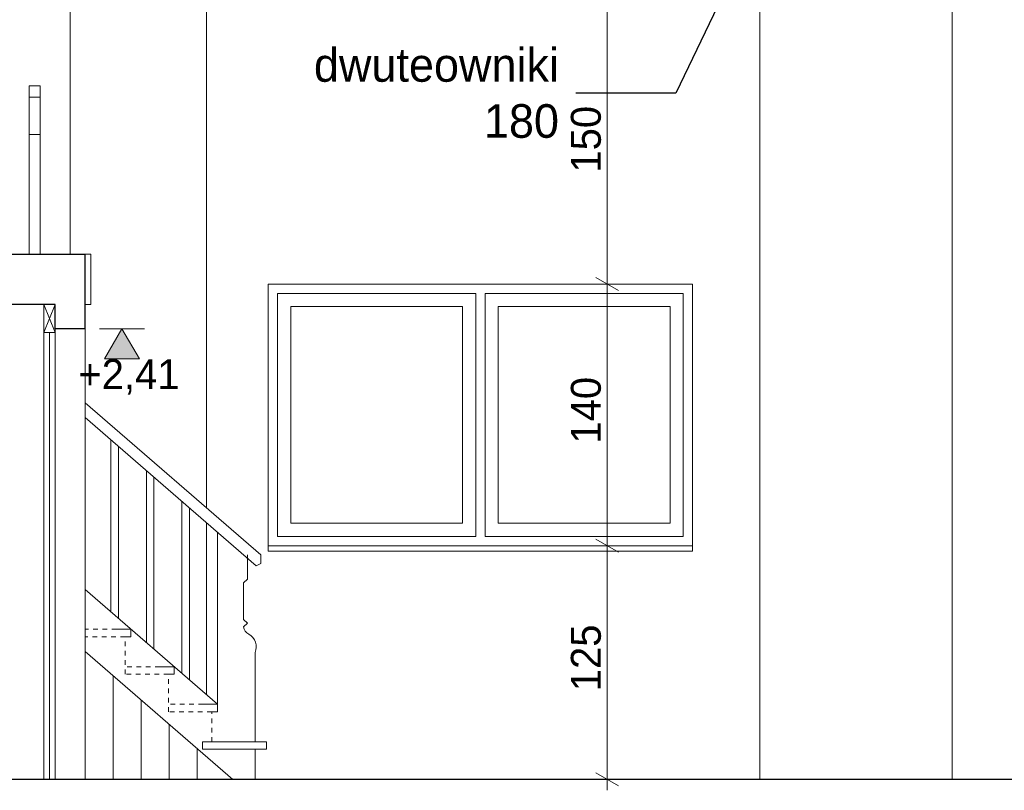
# Model space of a CAD drawing. Extents: x -623047 to -259286, y -27077 to 153279.
# Tile 110 of 190: x -488600 to -483332, y -12388 to -8265. Entities that reach past the tile are written whole.
import ezdxf

# ---------------------------------------------------------------- set-up
doc = ezdxf.new("R2010")
doc.units = 0
doc.header["$MEASUREMENT"] = 0
doc.linetypes.add('Hidden Line', pattern=[50, 25, -25])
for name, color, linetype, lineweight in [('INWENT KONST. DREWNIANA_Nr_Pióra__1', 7, 'Continuous', 25), ('INWENT OPISY_Nr_Pióra__21', 7, 'Continuous', 9), ('INWENT WYMIARY_Nr_Pióra__21', 7, 'Continuous', 9), ('INWENT. DRZWI_Nr_Pióra__5', 7, 'Continuous', 13), ('INWENT. OKNA_Nr_Pióra__5', 7, 'Continuous', 13), ('INWENT.ŚCIANY_Nr_Pióra__21', 7, 'Continuous', 9), ('INWENT.ŚCIANY_Nr_Pióra__5', 7, 'Continuous', 13), ('Istniejące schody_Nr_Pióra__21', 7, 'Continuous', 9), ('Istniejące stropy_Nr_Pióra__1', 7, 'Continuous', 25)]:
    doc.layers.add(name, color=color, linetype=linetype, lineweight=lineweight)
doc.layers.add('INWENT WYMIARY', color=7, linetype='Continuous')
doc.styles.add('GENERATED_STYLE_2', font='txt')
doc.styles.add('GENERATED_STYLE_4', font='txt')
doc.dimstyles.new('GENERATED_STYLE__2', dxfattribs={"dimtxt": 160.000002, "dimasz": 91.2, "dimexe": 0.18, "dimexo": 0, "dimgap": 0.09, "dimtad": 1, "dimdec": 0, "dimlfac": 0.1, "dimzin": 0, "dimdsep": 46, "dimtxsty": 'GENERATED_STYLE_2', "dimblk": 'ARROWHEAD_2', "dimblk1": 'ARROWHEAD_2', "dimblk2": 'ARROWHEAD_2', "dimcen": 0.09, "dimclrd": 7, "dimclre": 7, "dimclrt": 7, "dimazin": 0, "dimtfac": 1, "dimtdec": 4, "dimtmove": 0, "dimatfit": 3, "dimfxl": 0, "dimtolj": 1, "dimtzin": 0, "dimarcsym": 0})
doc.dimstyles.new('GENERATED_STYLE__7', dxfattribs={"dimtxt": 0.18, "dimasz": 182.4, "dimexe": 0.18, "dimexo": 0.0625, "dimgap": 0.09, "dimtad": 0, "dimtih": 1, "dimtoh": 1, "dimdec": 4, "dimzin": 0, "dimdsep": 46, "dimcen": 0.09, "dimadec": 0, "dimazin": 0, "dimtfac": 1, "dimtdec": 4, "dimtmove": 0, "dimatfit": 3, "dimldrblk": 'ARROWHEAD_5', "dimfxl": 0, "dimtolj": 1, "dimtzin": 0, "dimarcsym": 0})

# ---------------------------------------------------------------- blocks, each defined once
blk = doc.blocks.new('Wymiary_76', base_point=(-488052.8, -9919.6))
at = {"layer": 'INWENT WYMIARY_Nr_Pióra__21', "linetype": 'Continuous'}
blk.add_hatch(color=256, dxfattribs=at).paths.add_polyline_path([(-488052.8, -9919.6), (-488145.6, -10079.6), (-487960, -10079.6)], flags=0)
for p, q in [((-488052.8, -9919.6), (-488172.8, -9919.6)), ((-488052.8, -9919.6), (-488145.6, -10079.6)), ((-488052.8, -9919.6), (-487932.8, -9919.6)), ((-487960, -10079.6), (-488052.8, -9919.6)), ((-488145.6, -10079.6), (-487960, -10079.6))]:
    blk.add_line(p, q, dxfattribs=at)
at = {"layer": 'INWENT WYMIARY_Nr_Pióra__21', "insert": (-488286.2, -10271.6), "char_height": 160, "attachment_point": 7, "style": 'GENERATED_STYLE_2'}
blk.add_mtext('{+2,41}', dxfattribs=at)
blk = doc.blocks.new('*D1095')
at = {"layer": 'INWENT WYMIARY_Nr_Pióra__21', "linetype": 'Continuous'}
for p, q in [((-485516.6, -11045), (-485396.6, -11114.3)), ((-485366.6, -11079.6), (-485546.6, -11079.6)), ((-485456.6, -12329.6), (-485456.6, -11079.6)), ((-485516.6, -12295), (-485396.6, -12364.3)), ((-485366.6, -12329.6), (-485546.6, -12329.6)), ((-485456.6, -12388.3), (-485456.6, -12329.6))]:
    blk.add_line(p, q, dxfattribs=at)
at = {"layer": 'INWENT WYMIARY_Nr_Pióra__21', "char_height": 160, "attachment_point": 7, "rotation": 90, "style": 'GENERATED_STYLE_2'}
for s, insert in [('{24}', (-485488.6, -6539.9)), ('{48}', (-485488.6, -7162)), ('{88}', (-485488.6, -7842)), ('{150}', (-485488.6, -9083.2)), ('{140}', (-485488.6, -10533.2)), ('{125}', (-485488.6, -11858.2))]:
    blk.add_mtext(s, dxfattribs=dict(at, insert=insert))
blk = doc.blocks.new('ARROWHEAD_2')
at = {"color": 0, "linetype": 'Continuous', "lineweight": 0}
for p, q in [((-0.378, -0.655), (0.378, 0.655)), ((0, 0), (-1, 0))]:
    blk.add_line(p, q, dxfattribs=at)
blk = doc.blocks.new('*D1096')
at = {"layer": 'INWENT WYMIARY_Nr_Pióra__21', "linetype": 'Continuous'}
for p, q in [((-485366.6, -9679.6), (-485546.6, -9679.6)), ((-485516.6, -9645), (-485396.6, -9714.3)), ((-485456.6, -11079.6), (-485456.6, -9679.6)), ((-485516.6, -11045), (-485396.6, -11114.3)), ((-485366.6, -11079.6), (-485546.6, -11079.6))]:
    blk.add_line(p, q, dxfattribs=at)
at = {"layer": 'INWENT WYMIARY_Nr_Pióra__21', "char_height": 160, "attachment_point": 7, "rotation": 90, "style": 'GENERATED_STYLE_2'}
for s, insert in [('{24}', (-485488.6, -6539.9)), ('{48}', (-485488.6, -7162)), ('{88}', (-485488.6, -7842)), ('{150}', (-485488.6, -9083.2)), ('{140}', (-485488.6, -10533.2)), ('{125}', (-485488.6, -11858.2))]:
    blk.add_mtext(s, dxfattribs=dict(at, insert=insert))
blk = doc.blocks.new('*D1097')
at = {"layer": 'INWENT WYMIARY_Nr_Pióra__21', "linetype": 'Continuous'}
for p, q in [((-485516.6, -8145), (-485396.6, -8214.3)), ((-485366.6, -8179.6), (-485546.6, -8179.6)), ((-485456.6, -9679.6), (-485456.6, -8179.6)), ((-485366.6, -9679.6), (-485546.6, -9679.6)), ((-485516.6, -9645), (-485396.6, -9714.3))]:
    blk.add_line(p, q, dxfattribs=at)
at = {"layer": 'INWENT WYMIARY_Nr_Pióra__21', "char_height": 160, "attachment_point": 7, "rotation": 90, "style": 'GENERATED_STYLE_2'}
for s, insert in [('{24}', (-485488.6, -6539.9)), ('{48}', (-485488.6, -7162)), ('{88}', (-485488.6, -7842)), ('{150}', (-485488.6, -9083.2)), ('{140}', (-485488.6, -10533.2)), ('{125}', (-485488.6, -11858.2))]:
    blk.add_mtext(s, dxfattribs=dict(at, insert=insert))
blk = doc.blocks.new('*D1098')
at = {"layer": 'INWENT WYMIARY_Nr_Pióra__21', "linetype": 'Continuous'}
for p, q in [((-485516.6, -7265), (-485396.6, -7334.3)), ((-485366.6, -7299.6), (-485546.6, -7299.6)), ((-485456.6, -8179.6), (-485456.6, -7299.6)), ((-485516.6, -8145), (-485396.6, -8214.3)), ((-485366.6, -8179.6), (-485546.6, -8179.6))]:
    blk.add_line(p, q, dxfattribs=at)
at = {"layer": 'INWENT WYMIARY_Nr_Pióra__21', "char_height": 160, "attachment_point": 7, "rotation": 90, "style": 'GENERATED_STYLE_2'}
for s, insert in [('{24}', (-485488.6, -6539.9)), ('{48}', (-485488.6, -7162)), ('{88}', (-485488.6, -7842)), ('{150}', (-485488.6, -9083.2)), ('{140}', (-485488.6, -10533.2)), ('{125}', (-485488.6, -11858.2))]:
    blk.add_mtext(s, dxfattribs=dict(at, insert=insert))
blk = doc.blocks.new('*D1099')
at = {"layer": 'INWENT WYMIARY_Nr_Pióra__21', "linetype": 'Continuous'}
for p, q in [((-485516.6, -6785), (-485396.6, -6854.3)), ((-485366.6, -6819.6), (-485546.6, -6819.6)), ((-485456.6, -7299.6), (-485456.6, -6819.6)), ((-485516.6, -7265), (-485396.6, -7334.3)), ((-485366.6, -7299.6), (-485546.6, -7299.6))]:
    blk.add_line(p, q, dxfattribs=at)
at = {"layer": 'INWENT WYMIARY_Nr_Pióra__21', "char_height": 160, "attachment_point": 7, "rotation": 90, "style": 'GENERATED_STYLE_2'}
for s, insert in [('{24}', (-485488.6, -6539.9)), ('{48}', (-485488.6, -7162)), ('{88}', (-485488.6, -7842)), ('{150}', (-485488.6, -9083.2)), ('{140}', (-485488.6, -10533.2)), ('{125}', (-485488.6, -11858.2))]:
    blk.add_mtext(s, dxfattribs=dict(at, insert=insert))
blk = doc.blocks.new('*D1100')
at = {"layer": 'INWENT WYMIARY_Nr_Pióra__21', "linetype": 'Continuous'}
for p, q in [((-485456.6, -6574.6), (-485456.6, -6515.9)), ((-485366.6, -6574.6), (-485546.6, -6574.6)), ((-485396.6, -6609.3), (-485516.6, -6540)), ((-485456.6, -6819.6), (-485456.6, -6574.6)), ((-485516.6, -6785), (-485396.6, -6854.3)), ((-485366.6, -6819.6), (-485546.6, -6819.6))]:
    blk.add_line(p, q, dxfattribs=at)
at = {"layer": 'INWENT WYMIARY_Nr_Pióra__21', "char_height": 160, "attachment_point": 7, "rotation": 90, "style": 'GENERATED_STYLE_2'}
for s, insert in [('{24}', (-485488.6, -6539.9)), ('{48}', (-485488.6, -7162)), ('{88}', (-485488.6, -7842)), ('{150}', (-485488.6, -9083.2)), ('{140}', (-485488.6, -10533.2)), ('{125}', (-485488.6, -11858.2))]:
    blk.add_mtext(s, dxfattribs=dict(at, insert=insert))
blk = doc.blocks.new('ARROWHEAD_5')
at = {"color": 0, "linetype": 'Continuous', "lineweight": 0}
blk.add_line((0, 0), (-1, 0), dxfattribs=at)
blk.add_solid([(-1, 0.2679), (0, 0), (-1, -0.2679), (-1, 0.2679)], dxfattribs=at)

msp = doc.modelspace()

# ---------------------------------------------------------------- linework, layer by layer
at = {"layer": 'INWENT KONST. DREWNIANA_Nr_Pióra__1', "linetype": 'Continuous'}
for p, q in [((-488250.2, -9919.6), (-488250.2, -9519.6)), ((-488410.2, -9789.6), (-490470.2, -9789.6)), ((-488410.2, -9919.6), (-488410.2, -9789.6)), ((-488250.2, -9919.6), (-488410.2, -9919.6)), ((-476330.2, -12329.6), (-490960.2, -12329.6))]:
    msp.add_line(p, q, dxfattribs=at)
at = {"layer": 'INWENT. DRZWI_Nr_Pióra__5', "linetype": 'Continuous'}
for p, q in [((-488470.2, -12329.6), (-488470.2, -9789.6)), ((-488410.2, -9939.6), (-488470.2, -9789.6)), ((-488470.2, -9939.6), (-488410.2, -9789.6)), ((-488410.2, -12329.6), (-488410.2, -9789.6)), ((-488410.2, -9939.6), (-488470.2, -9939.6)), ((-488440.2, -9939.6), (-488440.2, -12329.6))]:
    msp.add_line(p, q, dxfattribs=at)
at = {"layer": 'INWENT. OKNA_Nr_Pióra__5', "linetype": 'Continuous'}
for p, q in [((-487220.2, -11029.6), (-487220.2, -9729.6)), ((-487220.2, -9729.6), (-486160.2, -9729.6)), ((-486160.2, -9729.6), (-486160.2, -11029.6)), ((-486110.2, -9729.6), (-486110.2, -11029.6)), ((-486110.2, -9729.6), (-485050.2, -9729.6)), ((-485050.2, -9729.6), (-485050.2, -11029.6)), ((-487150.2, -9799.6), (-486230.2, -9799.6)), ((-487150.2, -10959.6), (-487150.2, -9799.6)), ((-486230.2, -9799.6), (-486230.2, -10959.6)), ((-486040.2, -9799.6), (-486040.2, -10959.6)), ((-486040.2, -9799.6), (-485120.2, -9799.6)), ((-485120.2, -9799.6), (-485120.2, -10959.6)), ((-486230.2, -10959.6), (-487150.2, -10959.6)), ((-485120.2, -10959.6), (-486040.2, -10959.6)), ((-486160.2, -11029.6), (-487220.2, -11029.6)), ((-485050.2, -11029.6), (-486110.2, -11029.6))]:
    msp.add_line(p, q, dxfattribs=at)
at = {"layer": 'INWENT.ŚCIANY_Nr_Pióra__21', "linetype": 'Continuous'}
for p, q in [((-488250.2, -9519.6), (-488220.2, -9519.6)), ((-488220.2, -9519.6), (-488220.2, -9789.6)), ((-487270.2, -9679.6), (-485000.2, -9679.6)), ((-487270.2, -11109.6), (-487270.2, -9679.6)), ((-485000.2, -9679.6), (-485000.2, -11109.6)), ((-488470.2, -12329.6), (-488470.2, -9789.6)), ((-488220.2, -9789.6), (-488250.2, -9789.6)), ((-488250.2, -12329.6), (-488250.2, -9919.6)), ((-485000.2, -11079.6), (-487270.2, -11079.6)), ((-485000.2, -11109.6), (-487270.2, -11109.6))]:
    msp.add_line(p, q, dxfattribs=at)
at = {"layer": 'INWENT.ŚCIANY_Nr_Pióra__5', "linetype": 'Continuous'}
for p, q in [((-487600.2, -10877.6), (-487600.2, -6819.6)), ((-484640.2, -12329.6), (-484640.2, -6819.6)), ((-483610.2, -12329.6), (-483610.2, -6819.6)), ((-488330.2, -9519.6), (-488330.2, -6979.6)), ((-487600.2, -11877.6), (-487600.2, -10957))]:
    msp.add_line(p, q, dxfattribs=at)
at = {"layer": 'Istniejące schody_Nr_Pióra__21', "linetype": 'Continuous'}
for p, q in [((-488550.2, -8679.6), (-488550.2, -8619.6)), ((-488550.2, -8619.6), (-488490.2, -8619.6)), ((-488490.2, -8619.6), (-488490.2, -8679.6)), ((-488490.2, -8679.6), (-488550.2, -8679.6)), ((-488550.2, -8679.6), (-488550.2, -9519.6)), ((-488490.2, -9519.6), (-488490.2, -8679.6)), ((-488550.2, -8879.6), (-488490.2, -8879.6)), ((-487310.2, -11128.9), (-488250.2, -10314.5)), ((-487335, -11186.8), (-488250.2, -10393.9)), ((-488111.9, -10513.7), (-488111.9, -11434.3)), ((-488071.9, -10548.4), (-488071.9, -11469)), ((-487921.9, -10678.3), (-487921.9, -11599)), ((-487881.9, -10713), (-487881.9, -11633.6)), ((-487731.9, -10843), (-487731.9, -11763.6)), ((-487691.9, -10877.6), (-487691.9, -11798.2)), ((-487541.9, -11007.6), (-487541.9, -11928.2)), ((-487381.8, -11128.9), (-487381.8, -11258.2)), ((-487310.2, -11128.9), (-487310.2, -11175.4)), ((-487310.2, -11175.4), (-487335, -11186.8)), ((-487381.8, -11258.2), (-487401.8, -11278.2)), ((-487541.9, -11928.2), (-488250.2, -11314.5)), ((-487401.8, -11278.2), (-487401.8, -11473.5)), ((-487381.8, -11493.5), (-487401.8, -11473.5)), ((-488005.2, -11526.8), (-488081.4, -11526.8)), ((-488005.2, -11566.8), (-488005.2, -11526.8)), ((-487381.8, -11493.5), (-487401.8, -11513.5)), ((-488005.2, -11566.8), (-488035.2, -11566.8)), ((-487460.1, -12329.6), (-488250.2, -11645.1)), ((-487340.2, -12128.9), (-487340.2, -11651.4)), ((-487773.5, -11727.5), (-487849.7, -11727.5)), ((-487773.5, -11767.5), (-487773.5, -11727.5)), ((-488100.2, -11775.1), (-488100.2, -12329.6)), ((-487773.5, -11767.5), (-487803.5, -11767.5)), ((-487950.2, -11905), (-487950.2, -12329.6)), ((-487541.9, -11928.2), (-487618, -11928.2)), ((-487541.9, -11968.2), (-487541.9, -11928.2)), ((-487541.9, -11968.2), (-487571.9, -11968.2)), ((-487800.2, -12035), (-487800.2, -12329.6)), ((-487650.2, -12164.9), (-487650.2, -12329.6)), ((-487621.9, -12168.9), (-487621.9, -12128.9)), ((-487386.4, -12128.9), (-487621.9, -12128.9)), ((-487340.2, -12168.9), (-487621.9, -12168.9)), ((-487280.2, -12128.9), (-487386.4, -12128.9)), ((-487340.2, -12329.6), (-487340.2, -12168.9)), ((-487280.2, -12168.9), (-487340.2, -12168.9)), ((-487280.2, -12168.9), (-487280.2, -12128.9))]:
    msp.add_line(p, q, dxfattribs=at)
at = {"layer": 'Istniejące schody_Nr_Pióra__21', "linetype": 'Hidden Line'}
for p, q in [((-488081.4, -11526.8), (-488250.2, -11526.8)), ((-488035.2, -11566.8), (-488250.2, -11566.8)), ((-488035.2, -11767.5), (-488035.2, -11566.8)), ((-487849.7, -11727.5), (-488035.2, -11727.5)), ((-487803.5, -11767.5), (-488035.2, -11767.5)), ((-487803.5, -11968.2), (-487803.5, -11767.5)), ((-487618, -11928.2), (-487803.5, -11928.2)), ((-487571.9, -11968.2), (-487803.5, -11968.2)), ((-487571.9, -12128.9), (-487571.9, -11968.2))]:
    msp.add_line(p, q, dxfattribs=at)
at = {"layer": 'Istniejące schody_Nr_Pióra__21', "linetype": 'Continuous'}
for centre, radius, start, end in [((-487361, -11513.5), 40.8, 180, 252.0005), ((-487416.3, -11621.9), 81.6, 338.8212, 58.4688)]:
    msp.add_arc(centre, radius, start, end, dxfattribs=at)
at = {"layer": 'Istniejące stropy_Nr_Pióra__1', "linetype": 'Continuous'}
msp.add_line((-490600.2, -9519.6), (-488250.2, -9519.6), dxfattribs=at)

# ---------------------------------------------------------------- block references
at = {"layer": 'INWENT WYMIARY', "linetype": 'Continuous'}
msp.add_blockref('Wymiary_76', (-488052.8, -9919.6), dxfattribs=at)

# ---------------------------------------------------------------- texts
at = {"layer": 'INWENT OPISY_Nr_Pióra__21', "linetype": 'Continuous', "insert": (-485714.6, -8658.3), "char_height": 180, "width": 1534.88, "attachment_point": 6, "style": 'GENERATED_STYLE_4'}
msp.add_mtext('{dwuteowniki 180}', dxfattribs=at)

# ---------------------------------------------------------------- dimensions: what is measured, and where the dimension line sits
at = {"layer": 'INWENT WYMIARY', "linetype": 'Continuous'}
for base, p1, p2, picture, middle in [((-485456.6, -12329.6), (-485612.5, -12329.6), (-485644.7, -11079.6), '*D1095', (-485568.6, -11676.1)), ((-485456.6, -12329.6), (-485644.7, -11079.6), (-485692.9, -9679.6), '*D1096', (-485568.6, -10351.1)), ((-485456.6, -12329.6), (-485692.9, -9679.6), (-485263.9, -8179.6), '*D1097', (-485568.6, -8901.1)), ((-485456.6, -12329.6), (-485263.9, -8179.6), (-485218.9, -7299.6), '*D1098', (-485568.6, -7720.6)), ((-485456.6, -12329.6), (-485218.9, -7299.6), (-485469.9, -6819.6), '*D1099', (-485568.6, -7040.6)), ((-485456.6239287, -12329.6148556), (-485469.9287892, -6819.6148556), (-485374.3130379, -6574.6148556), '*D1100', (-485568.6239303, -6418.5172538))]:
    dim = msp.add_linear_dim(base=base, p1=p1, p2=p2, angle=90, dimstyle='GENERATED_STYLE__2', dxfattribs=at)
    dim.commit()
    dim.dimension.update_dxf_attribs({"geometry": picture, "text_midpoint": middle})

# ---------------------------------------------------------------- leaders
at = {"layer": 'INWENT OPISY_Nr_Pióra__21', "linetype": 'Continuous', "annotation_type": 0, "has_hookline": 1, "hookline_direction": 1, "text_width": 1517.1}
msp.add_leader([(-484275.2, -6959.6), (-485089.3, -8658.1), (-485624.9, -8658.1)], dimstyle='GENERATED_STYLE__7', dxfattribs=at)

doc.saveas('drawing.dxf')
